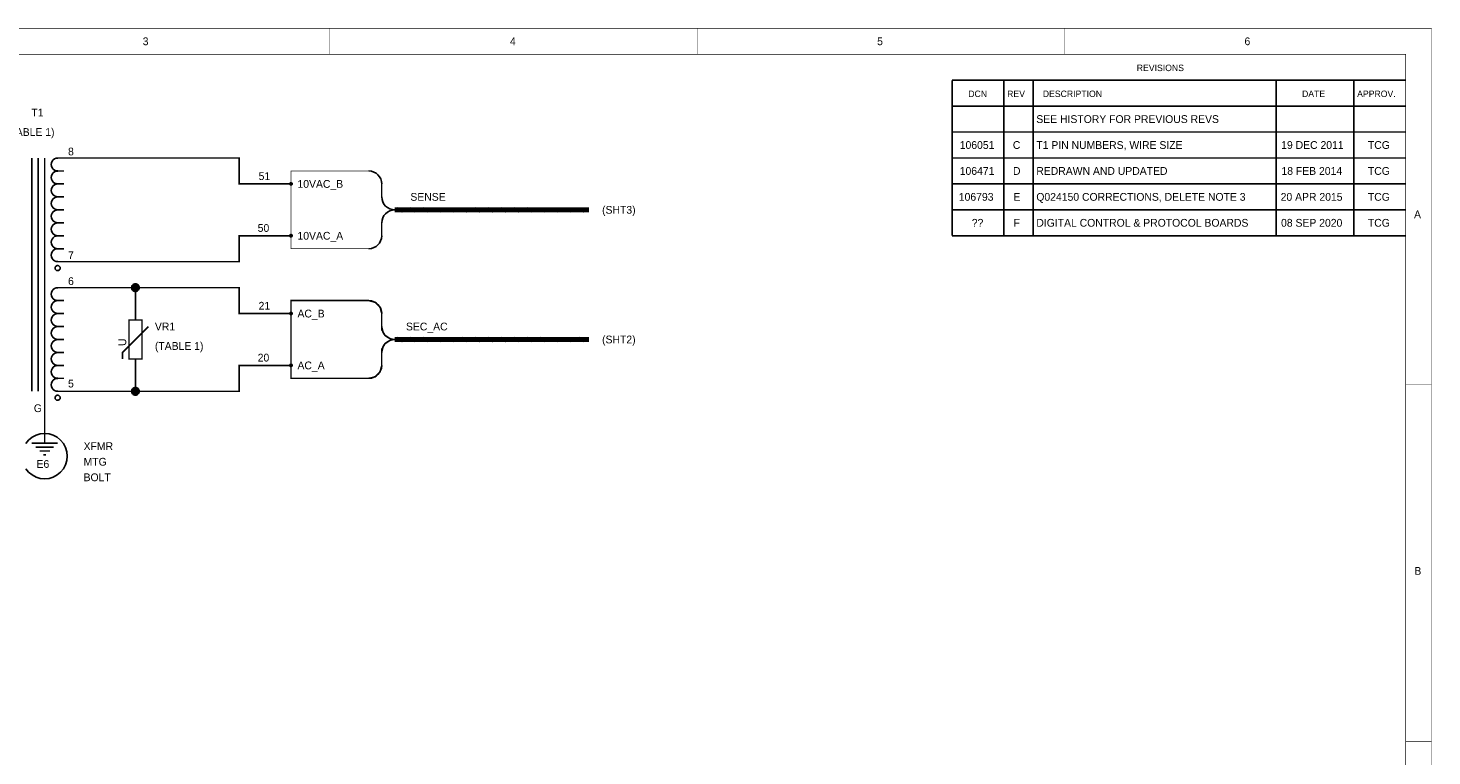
# Model space of a CAD drawing. Extents: x 0 to 17, y 0 to 11.
# Tile 3 of 3: x 6.2 to 17, y 5.4 to 11. Entities that reach past the tile are written whole.
import ezdxf

# ---------------------------------------------------------------- set-up
doc = ezdxf.new("R2010")
doc.units = 0
doc.layers.add('SHEET', color=255, linetype='CONTINUOUS')

msp = doc.modelspace()

# ---------------------------------------------------------------- linework, layer by layer
at = {"layer": 'SHEET'}
for points, const_width in [([(0, 11), (16.999, 11), (16.999, 0.001), (0, 0.001), (0, 11)], 0.0039), ([(8.5, 10.8), (8.5, 11)], 0.0039), ([(11.333, 10.8), (11.333, 11)], 0.0039), ([(14.167, 10.8), (14.167, 11)], 0.0039), ([(0.2, 10.8), (16.799, 10.8), (16.799, 0.201), (0.2, 0.201), (0.2, 10.8)], 0.0039), ([(13.3, 10.6), (13.3, 9.4)], 0.0118), ([(16.8, 10.6), (13.3, 10.6)], 0.0118), ([(13.7, 10.6), (13.7, 9.4)], 0.0118), ([(13.925, 10.6), (13.925, 9.4)], 0.0118), ([(15.8, 10.6), (15.8, 9.4)], 0.0118), ([(16.4, 10.6), (16.4, 9.4)], 0.0118), ([(16.8, 10.4), (13.3, 10.4)], 0.0118), ([(16.8, 10.2), (13.3, 10.2)], 0.0118), ([(6.2, 8.2), (6.2, 10)], 0.0118), ([(6.25, 10), (6.25, 8.2)], 0.0118), ([(6.3, 10), (6.3, 8.2)], 0.0118), ([(6.4, 10), (6.6, 10)], 0.0118), ([(6.6, 10), (7.8, 10), (7.8, 9.8), (8.2, 9.8)], 0.0118), ([(16.8, 10), (13.3, 10)], 0.0118), ([(6.45, 9.9), (6.4, 9.9)], 0.0118), ([(6.45, 9.8), (6.4, 9.8)], 0.0118), ([(8.9, 9.8), (8.9, 9.7)], 0.0118), ([(16.8, 9.8), (13.3, 9.8)], 0.0118), ([(6.45, 9.7), (6.4, 9.7)], 0.0118), ([(6.45, 9.6), (6.4, 9.6)], 0.0118), ([(10.5, 9.6), (9, 9.6)], 0.04), ([(10.5, 9.6), (9, 9.6)], 0.0118), ([(9.02, 9.617), (9.06, 9.582)], 0.0118), ([(9.12, 9.617), (9.16, 9.582)], 0.0118), ([(9.22, 9.617), (9.26, 9.582)], 0.0118), ([(9.32, 9.617), (9.36, 9.582)], 0.0118), ([(9.42, 9.617), (9.46, 9.582)], 0.0118), ([(9.52, 9.617), (9.56, 9.582)], 0.0118), ([(9.62, 9.617), (9.66, 9.582)], 0.0118), ([(9.72, 9.617), (9.76, 9.582)], 0.0118), ([(9.82, 9.617), (9.86, 9.582)], 0.0118), ([(9.92, 9.617), (9.96, 9.582)], 0.0118), ([(10.02, 9.617), (10.06, 9.582)], 0.0118), ([(10.12, 9.617), (10.16, 9.582)], 0.0118), ([(10.22, 9.617), (10.26, 9.582)], 0.0118), ([(10.32, 9.617), (10.36, 9.582)], 0.0118), ([(10.42, 9.617), (10.46, 9.582)], 0.0118), ([(16.8, 9.6), (13.3, 9.6)], 0.0118), ([(6.45, 9.5), (6.4, 9.5)], 0.0118), ([(8.9, 9.5), (8.9, 9.4)], 0.0118), ([(6.45, 9.4), (6.4, 9.4)], 0.0118), ([(6.6, 9.2), (7.8, 9.2), (7.8, 9.4), (8.2, 9.4)], 0.0118), ([(16.8, 9.4), (13.3, 9.4)], 0.0118), ([(6.45, 9.3), (6.4, 9.3)], 0.0118), ([(6.4, 9.2), (6.6, 9.2)], 0.0118), ([(6.4, 9), (6.6, 9)], 0.0118), ([(6.6, 9), (7, 9), (7.8, 9), (7.8, 8.8), (8.2, 8.8)], 0.0118), ([(7, 9), (7, 8.9)], 0.0118), ([(6.45, 8.9), (6.4, 8.9)], 0.0118), ([(7, 8.75), (7, 8.9)], 0.0118), ([(6.45, 8.8), (6.4, 8.8)], 0.0118), ([(8.9, 8.8), (8.9, 8.7)], 0.0118), ([(6.45, 8.7), (6.4, 8.7)], 0.0118), ([(6.9, 8.45), (6.9, 8.5), (7.1, 8.7)], 0.0118), ([(6.95, 8.75), (7.05, 8.75), (7.05, 8.45), (6.95, 8.45), (6.95, 8.75)], 0.0118), ([(6.45, 8.6), (6.4, 8.6)], 0.0118), ([(10.5, 8.6), (9, 8.6)], 0.04), ([(10.5, 8.6), (9, 8.6)], 0.0118), ([(9.02, 8.617), (9.06, 8.582)], 0.0118), ([(9.12, 8.617), (9.16, 8.582)], 0.0118), ([(9.22, 8.617), (9.26, 8.582)], 0.0118), ([(9.32, 8.617), (9.36, 8.582)], 0.0118), ([(9.42, 8.617), (9.46, 8.582)], 0.0118), ([(9.52, 8.617), (9.56, 8.582)], 0.0118), ([(9.62, 8.617), (9.66, 8.582)], 0.0118), ([(9.72, 8.617), (9.76, 8.582)], 0.0118), ([(9.82, 8.617), (9.86, 8.582)], 0.0118), ([(9.92, 8.617), (9.96, 8.582)], 0.0118), ([(10.02, 8.617), (10.06, 8.582)], 0.0118), ([(10.12, 8.617), (10.16, 8.582)], 0.0118), ([(10.22, 8.617), (10.26, 8.582)], 0.0118), ([(10.32, 8.617), (10.36, 8.582)], 0.0118), ([(10.42, 8.617), (10.46, 8.582)], 0.0118), ([(6.45, 8.5), (6.4, 8.5)], 0.0118), ([(7, 8.45), (7, 8.3)], 0.0118), ([(8.9, 8.5), (8.9, 8.4)], 0.0118), ([(6.45, 8.4), (6.4, 8.4)], 0.0118), ([(6.6, 8.2), (7, 8.2), (7.8, 8.2), (7.8, 8.4), (8.2, 8.4)], 0.0118), ([(6.45, 8.3), (6.4, 8.3)], 0.0118), ([(7, 8.2), (7, 8.3)], 0.0118), ([(16.8, 8.25), (17, 8.25)], 0.0039), ([(6.3, 8.2), (6.3, 8)], 0.0118), ([(6.4, 8.2), (6.6, 8.2)], 0.0118), ([(6.3, 7.9), (6.3, 8)], 0.0118), ([(6.2, 7.8), (6.4, 7.8)], 0.0118), ([(6.3, 7.9), (6.3, 7.8)], 0.0118), ([(6.23, 7.77), (6.37, 7.77)], 0.0118), ([(6.26, 7.74), (6.34, 7.74)], 0.0118), ([(6.29, 7.71), (6.31, 7.71)], 0.0118), ([(16.8, 5.5), (17, 5.5)], 0.0039)]:
    msp.add_lwpolyline(points, dxfattribs=dict(at, const_width=const_width))
for points, const_width in [([(8.85, 9.887), (8.887, 9.85), (8.9, 9.8), (8.9, 9.675), (8.925, 9.633), (8.975, 9.6), (8.925, 9.567), (8.9, 9.525), (8.9, 9.4), (8.887, 9.35), (8.85, 9.312), (8.8, 9.3), (8.2, 9.3), (8.2, 9.9), (8.8, 9.9), (8.85, 9.887)], 0.0039), ([(8.2, 9.9), (8.8, 9.9), (8.85, 9.887), (8.887, 9.85), (8.9, 9.8), (8.9, 9.675), (8.925, 9.633), (8.975, 9.6), (8.925, 9.567), (8.9, 9.525), (8.9, 9.4), (8.887, 9.35), (8.85, 9.312), (8.8, 9.3), (8.2, 9.3), (8.2, 9.9)], 0.0039), ([(8.85, 8.887), (8.887, 8.85), (8.9, 8.8), (8.9, 8.675), (8.925, 8.633), (8.975, 8.6), (8.925, 8.567), (8.9, 8.525), (8.9, 8.4), (8.887, 8.35), (8.85, 8.312), (8.8, 8.3), (8.2, 8.3), (8.2, 8.9), (8.8, 8.9), (8.85, 8.887)], 0.0118), ([(8.2, 8.9), (8.8, 8.9), (8.85, 8.887), (8.887, 8.85), (8.9, 8.8), (8.9, 8.675), (8.925, 8.633), (8.975, 8.6), (8.925, 8.567), (8.9, 8.525), (8.9, 8.4), (8.887, 8.35), (8.85, 8.312), (8.8, 8.3), (8.2, 8.3), (8.2, 8.9)], 0.0039)]:
    msp.add_lwpolyline(points, close=True, dxfattribs=dict(at, const_width=const_width))
for points in [[(8.2, 9.81), (8.198, 9.81), (8.196, 9.809), (8.194, 9.808), (8.193, 9.807), (8.192, 9.806), (8.191, 9.804), (8.19, 9.802), (8.19, 9.8), (8.19, 9.799), (8.191, 9.797), (8.192, 9.795), (8.193, 9.794), (8.194, 9.792), (8.196, 9.792), (8.198, 9.791), (8.2, 9.791), (8.201, 9.791), (8.203, 9.792), (8.205, 9.792), (8.206, 9.794), (8.208, 9.795), (8.208, 9.797), (8.209, 9.799), (8.209, 9.8), (8.209, 9.802), (8.208, 9.804), (8.208, 9.806), (8.206, 9.807), (8.205, 9.808), (8.203, 9.809), (8.201, 9.81)], [(8.2, 9.41), (8.198, 9.41), (8.196, 9.409), (8.194, 9.408), (8.193, 9.407), (8.192, 9.406), (8.191, 9.404), (8.19, 9.402), (8.19, 9.4), (8.19, 9.399), (8.191, 9.397), (8.192, 9.395), (8.193, 9.394), (8.194, 9.392), (8.196, 9.392), (8.198, 9.391), (8.2, 9.391), (8.201, 9.391), (8.203, 9.392), (8.205, 9.392), (8.206, 9.394), (8.208, 9.395), (8.208, 9.397), (8.209, 9.399), (8.209, 9.4), (8.209, 9.402), (8.208, 9.404), (8.208, 9.406), (8.206, 9.407), (8.205, 9.408), (8.203, 9.409), (8.201, 9.41)], [(6.4, 9.17), (6.396, 9.17), (6.392, 9.169), (6.389, 9.167), (6.386, 9.164), (6.383, 9.161), (6.381, 9.158), (6.38, 9.154), (6.38, 9.15), (6.38, 9.147), (6.381, 9.143), (6.383, 9.14), (6.386, 9.137), (6.389, 9.134), (6.392, 9.132), (6.396, 9.131), (6.4, 9.131), (6.403, 9.131), (6.407, 9.132), (6.41, 9.134), (6.413, 9.137), (6.416, 9.14), (6.418, 9.143), (6.419, 9.147), (6.419, 9.15), (6.419, 9.154), (6.418, 9.158), (6.416, 9.161), (6.413, 9.164), (6.41, 9.167), (6.407, 9.169), (6.403, 9.17)], [(7.029, 9), (7.029, 9.006), (7.027, 9.012), (7.024, 9.017), (7.021, 9.021), (7.016, 9.025), (7.011, 9.028), (7.005, 9.029), (7, 9.03), (6.994, 9.029), (6.988, 9.028), (6.983, 9.025), (6.979, 9.021), (6.975, 9.017), (6.972, 9.012), (6.971, 9.006), (6.97, 9), (6.971, 8.995), (6.972, 8.989), (6.975, 8.984), (6.979, 8.98), (6.983, 8.976), (6.988, 8.973), (6.994, 8.971), (7, 8.971), (7.005, 8.971), (7.011, 8.973), (7.016, 8.976), (7.021, 8.98), (7.024, 8.984), (7.027, 8.989), (7.029, 8.995)], [(7.029, 9), (7.029, 9.006), (7.027, 9.012), (7.024, 9.017), (7.021, 9.021), (7.016, 9.025), (7.011, 9.028), (7.005, 9.029), (7, 9.03), (6.994, 9.029), (6.988, 9.028), (6.983, 9.025), (6.979, 9.021), (6.975, 9.017), (6.972, 9.012), (6.971, 9.006), (6.97, 9), (6.971, 8.995), (6.972, 8.989), (6.975, 8.984), (6.979, 8.98), (6.983, 8.976), (6.988, 8.973), (6.994, 8.971), (7, 8.971), (7.005, 8.971), (7.011, 8.973), (7.016, 8.976), (7.021, 8.98), (7.024, 8.984), (7.027, 8.989), (7.029, 8.995)], [(7.029, 9), (7.029, 9.006), (7.027, 9.012), (7.024, 9.017), (7.021, 9.021), (7.016, 9.025), (7.011, 9.028), (7.005, 9.029), (7, 9.03), (6.994, 9.029), (6.988, 9.028), (6.983, 9.025), (6.979, 9.021), (6.975, 9.017), (6.972, 9.012), (6.971, 9.006), (6.97, 9), (6.971, 8.995), (6.972, 8.989), (6.975, 8.984), (6.979, 8.98), (6.983, 8.976), (6.988, 8.973), (6.994, 8.971), (7, 8.971), (7.005, 8.971), (7.011, 8.973), (7.016, 8.976), (7.021, 8.98), (7.024, 8.984), (7.027, 8.989), (7.029, 8.995)], [(7.029, 9), (7.029, 9.006), (7.027, 9.012), (7.024, 9.017), (7.021, 9.021), (7.016, 9.025), (7.011, 9.028), (7.005, 9.029), (7, 9.03), (6.994, 9.029), (6.988, 9.028), (6.983, 9.025), (6.979, 9.021), (6.975, 9.017), (6.972, 9.012), (6.971, 9.006), (6.97, 9), (6.971, 8.995), (6.972, 8.989), (6.975, 8.984), (6.979, 8.98), (6.983, 8.976), (6.988, 8.973), (6.994, 8.971), (7, 8.971), (7.005, 8.971), (7.011, 8.973), (7.016, 8.976), (7.021, 8.98), (7.024, 8.984), (7.027, 8.989), (7.029, 8.995)], [(8.209, 8.8), (8.209, 8.802), (8.208, 8.804), (8.208, 8.806), (8.206, 8.807), (8.205, 8.808), (8.203, 8.809), (8.201, 8.81), (8.2, 8.81), (8.198, 8.81), (8.196, 8.809), (8.194, 8.808), (8.193, 8.807), (8.192, 8.806), (8.191, 8.804), (8.19, 8.802), (8.19, 8.8), (8.19, 8.799), (8.191, 8.797), (8.192, 8.795), (8.193, 8.794), (8.194, 8.792), (8.196, 8.792), (8.198, 8.791), (8.2, 8.791), (8.201, 8.791), (8.203, 8.792), (8.205, 8.792), (8.206, 8.794), (8.208, 8.795), (8.208, 8.797), (8.209, 8.799)], [(8.209, 8.4), (8.209, 8.402), (8.208, 8.404), (8.208, 8.406), (8.206, 8.407), (8.205, 8.408), (8.203, 8.409), (8.201, 8.41), (8.2, 8.41), (8.198, 8.41), (8.196, 8.409), (8.194, 8.408), (8.193, 8.407), (8.192, 8.406), (8.191, 8.404), (8.19, 8.402), (8.19, 8.4), (8.19, 8.399), (8.191, 8.397), (8.192, 8.395), (8.193, 8.394), (8.194, 8.392), (8.196, 8.392), (8.198, 8.391), (8.2, 8.391), (8.201, 8.391), (8.203, 8.392), (8.205, 8.392), (8.206, 8.394), (8.208, 8.395), (8.208, 8.397), (8.209, 8.399)], [(6.4, 8.17), (6.396, 8.17), (6.392, 8.169), (6.389, 8.167), (6.386, 8.164), (6.383, 8.161), (6.381, 8.158), (6.38, 8.154), (6.38, 8.15), (6.38, 8.147), (6.381, 8.143), (6.383, 8.14), (6.386, 8.137), (6.389, 8.134), (6.392, 8.132), (6.396, 8.131), (6.4, 8.131), (6.403, 8.131), (6.407, 8.132), (6.41, 8.134), (6.413, 8.137), (6.416, 8.14), (6.418, 8.143), (6.419, 8.147), (6.419, 8.15), (6.419, 8.154), (6.418, 8.158), (6.416, 8.161), (6.413, 8.164), (6.41, 8.167), (6.407, 8.169), (6.403, 8.17)], [(7.029, 8.2), (7.029, 8.206), (7.027, 8.212), (7.024, 8.217), (7.021, 8.221), (7.016, 8.225), (7.011, 8.228), (7.005, 8.229), (7, 8.23), (6.994, 8.229), (6.988, 8.228), (6.983, 8.225), (6.979, 8.221), (6.975, 8.217), (6.972, 8.212), (6.971, 8.206), (6.97, 8.2), (6.971, 8.195), (6.972, 8.189), (6.975, 8.184), (6.979, 8.18), (6.983, 8.176), (6.988, 8.173), (6.994, 8.171), (7, 8.171), (7.005, 8.171), (7.011, 8.173), (7.016, 8.176), (7.021, 8.18), (7.024, 8.184), (7.027, 8.189), (7.029, 8.195)], [(7.029, 8.2), (7.029, 8.206), (7.027, 8.212), (7.024, 8.217), (7.021, 8.221), (7.016, 8.225), (7.011, 8.228), (7.005, 8.229), (7, 8.23), (6.994, 8.229), (6.988, 8.228), (6.983, 8.225), (6.979, 8.221), (6.975, 8.217), (6.972, 8.212), (6.971, 8.206), (6.97, 8.2), (6.971, 8.195), (6.972, 8.189), (6.975, 8.184), (6.979, 8.18), (6.983, 8.176), (6.988, 8.173), (6.994, 8.171), (7, 8.171), (7.005, 8.171), (7.011, 8.173), (7.016, 8.176), (7.021, 8.18), (7.024, 8.184), (7.027, 8.189), (7.029, 8.195)], [(7.029, 8.2), (7.029, 8.206), (7.027, 8.212), (7.024, 8.217), (7.021, 8.221), (7.016, 8.225), (7.011, 8.228), (7.005, 8.229), (7, 8.23), (6.994, 8.229), (6.988, 8.228), (6.983, 8.225), (6.979, 8.221), (6.975, 8.217), (6.972, 8.212), (6.971, 8.206), (6.97, 8.2), (6.971, 8.195), (6.972, 8.189), (6.975, 8.184), (6.979, 8.18), (6.983, 8.176), (6.988, 8.173), (6.994, 8.171), (7, 8.171), (7.005, 8.171), (7.011, 8.173), (7.016, 8.176), (7.021, 8.18), (7.024, 8.184), (7.027, 8.189), (7.029, 8.195)], [(7.029, 8.2), (7.029, 8.206), (7.027, 8.212), (7.024, 8.217), (7.021, 8.221), (7.016, 8.225), (7.011, 8.228), (7.005, 8.229), (7, 8.23), (6.994, 8.229), (6.988, 8.228), (6.983, 8.225), (6.979, 8.221), (6.975, 8.217), (6.972, 8.212), (6.971, 8.206), (6.97, 8.2), (6.971, 8.195), (6.972, 8.189), (6.975, 8.184), (6.979, 8.18), (6.983, 8.176), (6.988, 8.173), (6.994, 8.171), (7, 8.171), (7.005, 8.171), (7.011, 8.173), (7.016, 8.176), (7.021, 8.18), (7.024, 8.184), (7.027, 8.189), (7.029, 8.195)]]:
    msp.add_lwpolyline(points, close=True, dxfattribs=at)
at = {"layer": 'SHEET', "const_width": 0.03}
for points in [[(6.985, 9, 1), (7.015, 9, 1)], [(6.985, 8.2, 1), (7.015, 8.2, 1)]]:
    msp.add_lwpolyline(points, format="xyb", close=True, dxfattribs=at)
at = {"layer": 'SHEET'}
msp.add_lwpolyline([(6.154, 7.603), (6.176, 7.577), (6.203, 7.555), (6.233, 7.539), (6.266, 7.529), (6.3, 7.526), (6.334, 7.529), (6.366, 7.539), (6.397, 7.555), (6.423, 7.577), (6.445, 7.603), (6.461, 7.634), (6.471, 7.666), (6.474, 7.7), (6.471, 7.734), (6.461, 7.767), (6.445, 7.797), (6.423, 7.824), (6.397, 7.846), (6.366, 7.862), (6.334, 7.872), (6.3, 7.875), (6.266, 7.872), (6.233, 7.862), (6.203, 7.846), (6.176, 7.824), (6.154, 7.797)], dxfattribs=at)
for centre, radius, start, end in [((6.4, 9.95), 0.0496, 89.5028, 270.4892), ((6.4, 9.85), 0.0496, 89.5028, 270.4892), ((8.8, 9.8), 0.0996, 359.7686, 89.7552), ((6.4, 9.75), 0.0496, 89.5028, 270.4892), ((6.4, 9.65), 0.0496, 89.5028, 270.4892), ((9, 9.7), 0.0996, 180.2328, 270.2463), ((6.4, 9.55), 0.0496, 89.5028, 270.4892), ((9, 9.5), 0.0996, 89.7517, 180.2317), ((6.4, 9.45), 0.0496, 89.5028, 270.4893), ((6.4, 9.35), 0.0496, 89.5028, 270.4893), ((8.8, 9.4), 0.0996, 270.2429, 359.7708), ((6.4, 9.25), 0.0496, 89.5028, 270.4893), ((6.4, 8.95), 0.0496, 89.5029, 270.4893), ((6.4, 8.85), 0.0496, 89.5029, 270.4893), ((8.8, 8.8), 0.0996, 359.7741, 89.7552), ((6.4, 8.75), 0.0496, 89.5029, 270.4893), ((6.4, 8.65), 0.0496, 89.5029, 270.4893), ((9, 8.7), 0.0996, 180.2274, 270.2463), ((6.4, 8.55), 0.0496, 89.5029, 270.4893), ((9, 8.5), 0.0996, 89.7517, 180.2263), ((6.4, 8.45), 0.0496, 89.5029, 270.4893), ((6.4, 8.35), 0.0496, 89.5029, 270.4894), ((8.8, 8.4), 0.0996, 270.2429, 359.7762), ((6.4, 8.25), 0.0496, 89.5027, 270.4891)]:
    msp.add_arc(centre, radius, start, end, dxfattribs=at)

# ---------------------------------------------------------------- texts
for s, height, p in [('3', 0.06, (7.056, 10.87)), ('4', 0.06, (9.889, 10.87)), ('5', 0.06, (12.722, 10.87)), ('6', 0.06, (15.556, 10.87)), ('REVISIONS', 0.05, (14.725, 10.67)), ('DCN', 0.05, (13.425, 10.47)), ('REV', 0.05, (13.725, 10.47)), ('DESCRIPTION', 0.05, (14, 10.47)), ('DATE', 0.05, (16, 10.47)), ('APPROV.', 0.05, (16.425, 10.47)), ('T1', 0.06, (6.197, 10.32)), ('SEE HISTORY FOR PREVIOUS REVS', 0.06, (13.95, 10.27)), ('(TABLE 1)', 0.06, (6.001, 10.17)), ('8', 0.06, (6.48, 10.02)), ('106051', 0.06, (13.359, 10.07)), ('C', 0.06, (13.769, 10.07)), ('T1 PIN NUMBERS, WIRE SIZE', 0.06, (13.95, 10.07)), ('19 DEC 2011', 0.06, (15.839, 10.07)), ('TCG', 0.06, (16.508, 10.07)), ('51', 0.06, (7.95, 9.83)), ('106471', 0.06, (13.359, 9.87)), ('D', 0.06, (13.77, 9.87)), ('REDRAWN AND UPDATED', 0.06, (13.95, 9.87)), ('18 FEB 2014', 0.06, (15.841, 9.87)), ('TCG', 0.06, (16.508, 9.87)), ('10VAC_B', 0.06, (8.25, 9.77)), ('SENSE', 0.06, (9.121, 9.67)), ('106793', 0.06, (13.352, 9.67)), ('E', 0.06, (13.773, 9.67)), ('Q024150 CORRECTIONS, DELETE NOTE 3', 0.06, (13.95, 9.67)), ('20 APR 2015', 0.06, (15.835, 9.67)), ('TCG', 0.06, (16.508, 9.67)), ('(SHT3)', 0.06, (10.6, 9.57)), ('??', 0.06, (13.452, 9.47)), ('DIGITAL CONTROL & PROTOCOL BOARDS', 0.06, (13.95, 9.47)), ('08 SEP 2020', 0.06, (15.838, 9.47)), ('TCG', 0.06, (16.508, 9.47)), ('A', 0.06, (16.864, 9.535)), ('50', 0.06, (7.943, 9.43)), ('10VAC_A', 0.06, (8.25, 9.37)), ('F', 0.06, (13.775, 9.47)), ('7', 0.06, (6.48, 9.22)), ('6', 0.06, (6.48, 9.02)), ('21', 0.06, (7.95, 8.83)), ('AC_B', 0.06, (8.25, 8.77)), ('VR1', 0.06, (7.15, 8.67)), ('SEC_AC', 0.06, (9.087, 8.67)), ('(TABLE 1)', 0.06, (7.15, 8.52)), ('(SHT2)', 0.06, (10.6, 8.57)), ('20', 0.06, (7.943, 8.43)), ('AC_A', 0.06, (8.25, 8.37)), ('5', 0.06, (6.48, 8.23)), ('G', 0.06, (6.216, 8.04)), ('XFMR', 0.06, (6.6, 7.747)), ('E6', 0.06, (6.237, 7.61)), ('MTG', 0.06, (6.6, 7.627)), ('BOLT', 0.06, (6.6, 7.507)), ('B', 0.06, (16.867, 6.785))]:
    msp.add_text(s, height=height, dxfattribs=at).set_placement(p)
msp.add_text('U', height=0.06, rotation=90, dxfattribs=at).set_placement((6.929, 8.55))

doc.saveas('drawing.dxf')
